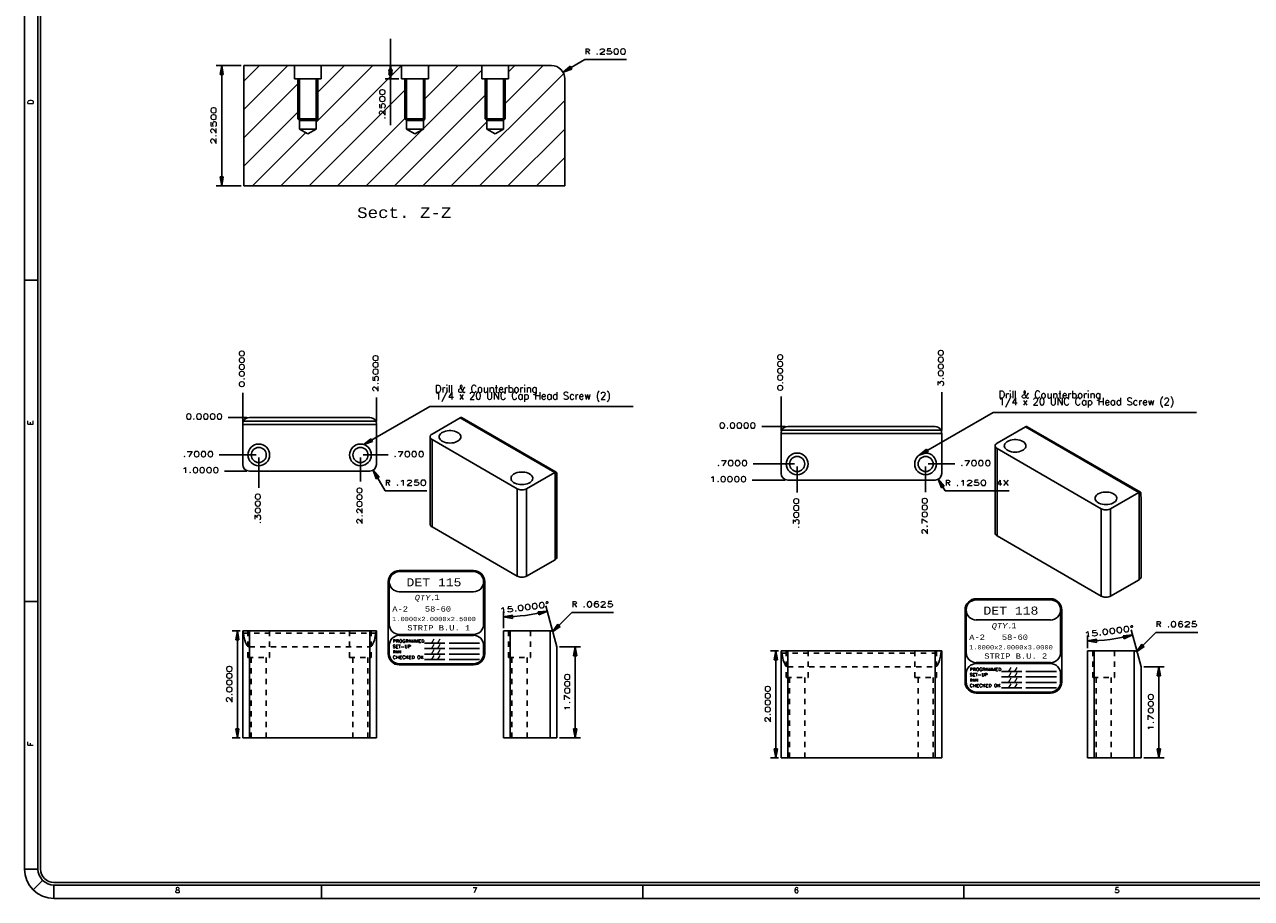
# Model space of a CAD drawing. Header units: inches. Extents: x 3 to 289, y 4 to 291.
# Tile 39 of 256: x 15 to 38, y 53 to 70. Entities that reach past the tile are written whole.
import ezdxf
from ezdxf.enums import TextEntityAlignment as Align

# ---------------------------------------------------------------- set-up
doc = ezdxf.new("R2010")
doc.units = ezdxf.units.IN
doc.header["$LTSCALE"] = 0.5
doc.header["$MEASUREMENT"] = 0
doc.linetypes.add('HIDDEN', pattern=[0.225, 0.15, -0.075])
for name, color, linetype in [('DIE', 7, 'Continuous'), ('MFB', 7, 'Continuous'), ('PLOTVIEW1', 7, 'Continuous'), ('STR_INS', 8, 'Continuous')]:
    doc.layers.add(name, color=color, linetype=linetype)
doc.styles.add('VERO0-Simplex', font='simplex_.ttf')
doc.styles.add('VERO2-Courier New', font='cour.ttf')
doc.styles.add('VERO3-RomanS', font='romans__.ttf')
doc.styles.add('VERO5-RomanD', font='romand__.ttf')
doc.styles.add('VERO8-Courier New', font='couri.ttf')

# ---------------------------------------------------------------- blocks, each defined once
blk = doc.blocks.new('ArrowheadClosed')
at = {"color": 0}
for p, q in [((0, 0), (-1, 0.18)), ((-1, 0.18), (-1, -0.18)), ((-1, -0.18), (0, 0))]:
    blk.add_line(p, q, dxfattribs=at)

msp = doc.modelspace()

# ---------------------------------------------------------------- linework, layer by layer
at = {"layer": 'DIE', "color": 9, "linetype": 'Continuous'}
for p, q in [((18.826, 62.374), (21.076, 62.374)), ((22.766, 62.369), (22.238, 62.064)), ((22.766, 62.369), (22.768, 62.37)), ((22.768, 62.37), (22.772, 62.372)), ((22.772, 62.372), (22.775, 62.373)), ((22.775, 62.373), (22.779, 62.374)), ((22.779, 62.374), (22.783, 62.374)), ((22.783, 62.374), (22.786, 62.374)), ((22.786, 62.374), (22.79, 62.374)), ((22.79, 62.374), (22.794, 62.373)), ((22.794, 62.373), (22.797, 62.372)), ((22.797, 62.372), (22.801, 62.37)), ((22.801, 62.37), (22.802, 62.369)), ((24.56, 61.354), (22.802, 62.369)), ((18.701, 62.254), (18.702, 62.259)), ((18.701, 62.249), (18.701, 62.254)), ((18.701, 62.246), (18.701, 62.249)), ((18.701, 62.246), (18.701, 61.499)), ((18.702, 62.264), (18.703, 62.268)), ((18.702, 62.259), (18.702, 62.264)), ((18.703, 62.273), (18.704, 62.277)), ((18.703, 62.268), (18.703, 62.273)), ((18.704, 62.277), (18.705, 62.281)), ((18.705, 62.281), (18.706, 62.285)), ((18.706, 62.285), (18.708, 62.289)), ((18.708, 62.289), (18.709, 62.293)), ((18.709, 62.293), (18.71, 62.296)), ((18.71, 62.296), (18.711, 62.299)), ((18.711, 62.299), (18.712, 62.301)), ((18.712, 62.301), (18.713, 62.303)), ((18.713, 62.303), (18.714, 62.305)), ((18.714, 62.305), (18.715, 62.306)), ((21.187, 62.306), (21.188, 62.305)), ((21.188, 62.305), (21.189, 62.303)), ((21.189, 62.303), (21.19, 62.3)), ((21.19, 62.3), (21.191, 62.297)), ((21.191, 62.297), (21.193, 62.294)), ((21.193, 62.294), (21.194, 62.291)), ((21.194, 62.291), (21.195, 62.287)), ((21.195, 62.287), (21.196, 62.283)), ((21.196, 62.283), (21.197, 62.28)), ((21.197, 62.28), (21.198, 62.276)), ((21.198, 62.276), (21.199, 62.272)), ((21.199, 62.272), (21.2, 62.268)), ((21.2, 62.268), (21.2, 62.264)), ((21.2, 62.264), (21.201, 62.259)), ((21.201, 62.259), (21.201, 62.254)), ((21.201, 62.254), (21.201, 62.249)), ((21.201, 62.249), (21.201, 62.246)), ((21.201, 61.499), (21.201, 62.246)), ((22.488, 62.119), (22.521, 62.126)), ((22.521, 62.126), (22.556, 62.13)), ((22.556, 62.13), (22.591, 62.13)), ((22.591, 62.13), (22.626, 62.126)), ((22.626, 62.126), (22.659, 62.119)), ((28.768, 62.124), (28.77, 62.127)), ((28.77, 62.127), (28.771, 62.13)), ((28.771, 62.13), (28.772, 62.133)), ((28.772, 62.133), (28.773, 62.135)), ((28.773, 62.135), (28.774, 62.136)), ((28.774, 62.136), (28.774, 62.138)), ((28.886, 62.206), (31.636, 62.206)), ((31.747, 62.138), (31.748, 62.136)), ((31.748, 62.136), (31.749, 62.134)), ((31.749, 62.134), (31.75, 62.132)), ((31.75, 62.132), (31.751, 62.129)), ((31.751, 62.129), (31.752, 62.126)), ((31.752, 62.126), (31.753, 62.123)), ((32.797, 61.896), (33.325, 62.201)), ((33.325, 62.201), (33.328, 62.202)), ((33.328, 62.202), (33.331, 62.203)), ((33.331, 62.203), (33.335, 62.205)), ((33.335, 62.205), (33.338, 62.205)), ((33.338, 62.205), (33.342, 62.206)), ((33.342, 62.206), (33.346, 62.206)), ((33.346, 62.206), (33.349, 62.205)), ((33.349, 62.205), (33.353, 62.204)), ((33.353, 62.204), (33.357, 62.203)), ((33.357, 62.203), (33.36, 62.201)), ((33.36, 62.201), (33.361, 62.201)), ((35.473, 60.982), (33.361, 62.201)), ((22.202, 62.019), (22.201, 62.013)), ((22.201, 62.013), (22.201, 60.38)), ((22.201, 62.013), (22.203, 62.001)), ((22.205, 62.032), (22.202, 62.019)), ((22.203, 62.001), (22.209, 61.988)), ((22.213, 62.044), (22.205, 62.032)), ((22.209, 61.988), (22.218, 61.977)), ((22.224, 62.055), (22.213, 62.044)), ((22.218, 61.977), (22.23, 61.967)), ((22.238, 62.064), (22.224, 62.055)), ((22.23, 61.967), (22.238, 61.962)), ((22.238, 61.962), (23.829, 61.044)), ((22.37, 62.013), (22.374, 62.034)), ((22.374, 61.993), (22.37, 62.013)), ((22.374, 62.034), (22.383, 62.053)), ((22.383, 61.973), (22.374, 61.993)), ((22.383, 62.053), (22.398, 62.072)), ((22.398, 61.955), (22.383, 61.973)), ((22.398, 62.072), (22.418, 62.089)), ((22.418, 61.938), (22.398, 61.955)), ((22.418, 62.089), (22.43, 62.096)), ((22.443, 61.923), (22.418, 61.938)), ((22.43, 62.096), (22.457, 62.109)), ((22.472, 61.912), (22.443, 61.923)), ((22.457, 62.109), (22.488, 62.119)), ((22.504, 61.903), (22.472, 61.912)), ((22.538, 61.898), (22.504, 61.903)), ((22.574, 61.896), (22.538, 61.898)), ((22.609, 61.898), (22.574, 61.896)), ((22.643, 61.903), (22.609, 61.898)), ((22.675, 61.912), (22.643, 61.903)), ((22.659, 62.119), (22.69, 62.109)), ((22.704, 61.923), (22.675, 61.912)), ((22.69, 62.109), (22.717, 62.096)), ((22.729, 61.938), (22.704, 61.923)), ((22.717, 62.096), (22.74, 62.08)), ((22.75, 61.955), (22.729, 61.938)), ((22.74, 62.08), (22.758, 62.063)), ((22.764, 61.973), (22.75, 61.955)), ((22.758, 62.063), (22.77, 62.044)), ((22.774, 61.993), (22.764, 61.973)), ((22.77, 62.044), (22.776, 62.023)), ((22.777, 62.013), (22.774, 61.993)), ((22.776, 62.023), (22.777, 62.013)), ((28.761, 62.095), (28.762, 62.1)), ((28.761, 62.091), (28.761, 62.095)), ((28.761, 62.086), (28.761, 62.091)), ((28.761, 62.081), (28.761, 62.086)), ((28.761, 62.077), (28.761, 62.081)), ((28.761, 61.331), (28.761, 62.077)), ((28.762, 62.1), (28.763, 62.104)), ((28.763, 62.104), (28.764, 62.109)), ((28.764, 62.109), (28.765, 62.113)), ((28.765, 62.113), (28.766, 62.117)), ((28.766, 62.117), (28.767, 62.121)), ((28.767, 62.121), (28.768, 62.124)), ((31.753, 62.123), (31.755, 62.119)), ((31.755, 62.119), (31.756, 62.115)), ((31.756, 62.115), (31.757, 62.111)), ((31.757, 62.111), (31.758, 62.107)), ((31.758, 62.107), (31.758, 62.103)), ((31.758, 62.103), (31.759, 62.099)), ((31.759, 62.099), (31.76, 62.095)), ((31.76, 62.095), (31.76, 62.09)), ((31.76, 62.09), (31.76, 62.086)), ((31.76, 62.086), (31.761, 62.081)), ((31.761, 62.081), (31.761, 62.077)), ((31.761, 62.077), (31.761, 61.331)), ((32.79, 61.891), (32.797, 61.896)), ((32.942, 61.885), (32.957, 61.903)), ((32.957, 61.903), (32.977, 61.92)), ((32.977, 61.92), (32.989, 61.928)), ((32.989, 61.928), (33.017, 61.941)), ((33.017, 61.941), (33.047, 61.951)), ((33.047, 61.951), (33.08, 61.958)), ((33.08, 61.958), (33.115, 61.962)), ((33.115, 61.962), (33.151, 61.962)), ((33.151, 61.962), (33.186, 61.958)), ((33.186, 61.958), (33.219, 61.951)), ((33.219, 61.951), (33.25, 61.941)), ((33.25, 61.941), (33.277, 61.928)), ((33.277, 61.928), (33.299, 61.912)), ((33.299, 61.912), (33.317, 61.894)), ((32.761, 61.845), (32.762, 61.857)), ((32.761, 61.845), (32.761, 60.212)), ((32.761, 61.838), (32.761, 61.845)), ((32.765, 61.826), (32.761, 61.838)), ((32.762, 61.857), (32.768, 61.869)), ((32.772, 61.814), (32.765, 61.826)), ((32.768, 61.869), (32.777, 61.881)), ((32.783, 61.803), (32.772, 61.814)), ((32.777, 61.881), (32.79, 61.891)), ((32.797, 61.794), (32.783, 61.803)), ((34.742, 60.671), (32.797, 61.794)), ((32.93, 61.845), (32.933, 61.865)), ((32.933, 61.824), (32.93, 61.845)), ((32.933, 61.865), (32.942, 61.885)), ((32.942, 61.805), (32.933, 61.824)), ((32.957, 61.786), (32.942, 61.805)), ((32.977, 61.769), (32.957, 61.786)), ((33.002, 61.755), (32.977, 61.769)), ((33.031, 61.743), (33.002, 61.755)), ((33.064, 61.735), (33.031, 61.743)), ((33.098, 61.729), (33.064, 61.735)), ((33.133, 61.727), (33.098, 61.729)), ((33.168, 61.729), (33.133, 61.727)), ((33.203, 61.735), (33.168, 61.729)), ((33.235, 61.743), (33.203, 61.735)), ((33.264, 61.755), (33.235, 61.743)), ((33.289, 61.769), (33.264, 61.755)), ((33.309, 61.786), (33.289, 61.769)), ((33.324, 61.805), (33.309, 61.786)), ((33.317, 61.894), (33.329, 61.875)), ((33.333, 61.824), (33.324, 61.805)), ((33.329, 61.875), (33.335, 61.855)), ((33.336, 61.845), (33.333, 61.824)), ((33.335, 61.855), (33.336, 61.845)), ((18.826, 61.374), (21.076, 61.374)), ((23.714, 61.238), (23.717, 61.258)), ((23.717, 61.217), (23.714, 61.238)), ((23.717, 61.258), (23.726, 61.278)), ((23.726, 61.197), (23.717, 61.217)), ((23.726, 61.278), (23.741, 61.296)), ((23.741, 61.296), (23.762, 61.313)), ((23.762, 61.313), (23.773, 61.32)), ((23.773, 61.32), (23.801, 61.334)), ((23.801, 61.334), (23.831, 61.344)), ((23.831, 61.344), (23.865, 61.351)), ((23.865, 61.351), (23.899, 61.354)), ((23.899, 61.354), (23.935, 61.354)), ((23.935, 61.354), (23.97, 61.351)), ((23.97, 61.351), (24.003, 61.344)), ((24.003, 61.344), (24.034, 61.334)), ((24.006, 61.044), (24.533, 61.348)), ((24.034, 61.334), (24.061, 61.32)), ((24.061, 61.32), (24.084, 61.305)), ((24.084, 61.305), (24.101, 61.287)), ((24.101, 61.287), (24.113, 61.268)), ((24.117, 61.217), (24.108, 61.197)), ((24.113, 61.268), (24.119, 61.248)), ((24.12, 61.238), (24.117, 61.217)), ((24.119, 61.248), (24.12, 61.238)), ((24.536, 61.35), (24.533, 61.348)), ((24.538, 61.351), (24.536, 61.35)), ((24.541, 61.352), (24.538, 61.351)), ((24.543, 61.353), (24.541, 61.352)), ((24.545, 61.354), (24.543, 61.353)), ((24.548, 61.355), (24.545, 61.354)), ((24.55, 61.355), (24.548, 61.355)), ((24.552, 61.355), (24.55, 61.355)), ((24.554, 61.356), (24.552, 61.355)), ((24.557, 61.355), (24.554, 61.356)), ((24.559, 61.355), (24.557, 61.355)), ((24.56, 61.354), (24.559, 61.355)), ((24.562, 61.353), (24.56, 61.354)), ((24.56, 61.354), (24.56, 61.354)), ((24.563, 61.351), (24.562, 61.353)), ((24.564, 61.349), (24.563, 61.351)), ((24.565, 61.347), (24.564, 61.349)), ((24.566, 61.345), (24.565, 61.347)), ((24.566, 61.343), (24.566, 61.345)), ((24.566, 61.341), (24.566, 61.343)), ((24.572, 59.768), (24.572, 61.267)), ((23.741, 61.179), (23.726, 61.197)), ((23.762, 61.162), (23.741, 61.179)), ((23.787, 61.148), (23.762, 61.162)), ((23.816, 61.136), (23.787, 61.148)), ((23.848, 61.127), (23.816, 61.136)), ((23.829, 61.044), (23.845, 61.035)), ((23.845, 61.035), (23.864, 61.029)), ((23.882, 61.122), (23.848, 61.127)), ((23.864, 61.029), (23.885, 61.025)), ((23.917, 61.12), (23.882, 61.122)), ((23.885, 61.025), (23.906, 61.023)), ((23.906, 61.023), (23.928, 61.023)), ((23.952, 61.122), (23.917, 61.12)), ((23.928, 61.023), (23.949, 61.025)), ((23.949, 61.025), (23.97, 61.029)), ((23.987, 61.127), (23.952, 61.122)), ((23.97, 61.029), (23.989, 61.035)), ((24.019, 61.136), (23.987, 61.127)), ((23.989, 61.035), (24.006, 61.044)), ((24.048, 61.148), (24.019, 61.136)), ((24.073, 61.162), (24.048, 61.148)), ((24.093, 61.179), (24.073, 61.162)), ((24.108, 61.197), (24.093, 61.179)), ((31.636, 61.206), (28.886, 61.206)), ((34.744, 60.971), (34.778, 60.978)), ((34.778, 60.978), (34.812, 60.982)), ((34.812, 60.982), (34.848, 60.982)), ((34.848, 60.982), (34.883, 60.978)), ((34.883, 60.978), (34.916, 60.971)), ((35.451, 60.978), (35.449, 60.977)), ((35.454, 60.98), (35.451, 60.978)), ((35.456, 60.981), (35.454, 60.98)), ((35.458, 60.981), (35.456, 60.981)), ((35.461, 60.982), (35.458, 60.981)), ((35.463, 60.983), (35.461, 60.982)), ((35.465, 60.983), (35.463, 60.983)), ((35.467, 60.983), (35.465, 60.983)), ((35.47, 60.983), (35.467, 60.983)), ((35.472, 60.982), (35.47, 60.983)), ((35.473, 60.982), (35.472, 60.982)), ((35.473, 60.981), (35.473, 60.982)), ((35.475, 60.98), (35.473, 60.981)), ((35.476, 60.979), (35.475, 60.98)), ((35.477, 60.977), (35.476, 60.979)), ((34.627, 60.865), (34.63, 60.885)), ((34.63, 60.845), (34.627, 60.865)), ((34.63, 60.885), (34.639, 60.905)), ((34.639, 60.825), (34.63, 60.845)), ((34.639, 60.905), (34.654, 60.924)), ((34.654, 60.806), (34.639, 60.825)), ((34.654, 60.924), (34.675, 60.94)), ((34.675, 60.79), (34.654, 60.806)), ((34.675, 60.94), (34.686, 60.948)), ((34.7, 60.775), (34.675, 60.79)), ((34.686, 60.948), (34.714, 60.961)), ((34.729, 60.763), (34.7, 60.775)), ((34.714, 60.961), (34.744, 60.971)), ((34.761, 60.755), (34.729, 60.763)), ((34.795, 60.749), (34.761, 60.755)), ((34.83, 60.748), (34.795, 60.749)), ((34.865, 60.749), (34.83, 60.748)), ((34.9, 60.755), (34.865, 60.749)), ((34.932, 60.763), (34.9, 60.755)), ((34.916, 60.971), (34.947, 60.961)), ((35.446, 60.976), (34.918, 60.671)), ((34.961, 60.775), (34.932, 60.763)), ((34.947, 60.961), (34.974, 60.948)), ((34.986, 60.79), (34.961, 60.775)), ((34.974, 60.948), (34.996, 60.932)), ((35.006, 60.806), (34.986, 60.79)), ((34.996, 60.932), (35.014, 60.914)), ((35.021, 60.825), (35.006, 60.806)), ((35.014, 60.914), (35.026, 60.895)), ((35.03, 60.845), (35.021, 60.825)), ((35.026, 60.895), (35.032, 60.875)), ((35.033, 60.865), (35.03, 60.845)), ((35.032, 60.875), (35.033, 60.865)), ((35.449, 60.977), (35.446, 60.976)), ((35.478, 60.974), (35.477, 60.977)), ((35.479, 60.972), (35.478, 60.974)), ((35.479, 60.97), (35.479, 60.972)), ((35.479, 60.968), (35.479, 60.97)), ((35.485, 59.395), (35.485, 60.895)), ((34.758, 60.663), (34.742, 60.671)), ((34.777, 60.657), (34.758, 60.663)), ((34.798, 60.652), (34.777, 60.657)), ((34.819, 60.65), (34.798, 60.652)), ((34.841, 60.65), (34.819, 60.65)), ((34.862, 60.652), (34.841, 60.65)), ((34.883, 60.657), (34.862, 60.652)), ((34.902, 60.663), (34.883, 60.657)), ((34.918, 60.671), (34.902, 60.663)), ((22.202, 60.374), (22.201, 60.38)), ((22.205, 60.361), (22.202, 60.374)), ((22.213, 60.35), (22.205, 60.361)), ((22.224, 60.339), (22.213, 60.35)), ((22.238, 60.329), (22.224, 60.339)), ((23.829, 59.411), (22.238, 60.329)), ((32.761, 60.212), (32.762, 60.199)), ((32.762, 60.199), (32.768, 60.187)), ((32.768, 60.187), (32.777, 60.176)), ((32.777, 60.176), (32.79, 60.165)), ((32.79, 60.165), (32.797, 60.161)), ((32.797, 60.161), (34.742, 59.038)), ((24.536, 59.717), (24.006, 59.411)), ((24.543, 59.721), (24.536, 59.717)), ((24.556, 59.732), (24.543, 59.721)), ((24.565, 59.743), (24.556, 59.732)), ((24.571, 59.755), (24.565, 59.743)), ((24.572, 59.768), (24.571, 59.755)), ((23.845, 59.402), (23.829, 59.411)), ((23.864, 59.396), (23.845, 59.402)), ((23.885, 59.392), (23.864, 59.396)), ((23.906, 59.39), (23.885, 59.392)), ((23.928, 59.39), (23.906, 59.39)), ((23.949, 59.392), (23.928, 59.39)), ((23.97, 59.396), (23.949, 59.392)), ((23.989, 59.402), (23.97, 59.396)), ((24.006, 59.411), (23.989, 59.402)), ((35.474, 59.365), (35.481, 59.377)), ((35.481, 59.377), (35.485, 59.389)), ((35.485, 59.389), (35.485, 59.395)), ((34.918, 59.038), (35.449, 59.344)), ((35.449, 59.344), (35.463, 59.354)), ((35.463, 59.354), (35.474, 59.365)), ((34.742, 59.038), (34.758, 59.03)), ((34.758, 59.03), (34.777, 59.024)), ((34.777, 59.024), (34.798, 59.019)), ((34.798, 59.019), (34.819, 59.017)), ((34.819, 59.017), (34.841, 59.017)), ((34.841, 59.017), (34.862, 59.019)), ((34.862, 59.019), (34.883, 59.024)), ((34.883, 59.024), (34.902, 59.03)), ((34.902, 59.03), (34.918, 59.038)), ((18.701, 56.39), (18.701, 58.39)), ((18.701, 58.39), (18.826, 58.39)), ((18.826, 58.39), (21.076, 58.39)), ((21.076, 58.39), (21.201, 58.39)), ((21.201, 56.39), (21.201, 58.39)), ((23.572, 56.39), (23.572, 58.39)), ((23.572, 58.39), (23.697, 58.39)), ((23.697, 58.39), (24.444, 58.39)), ((24.452, 58.389), (24.447, 58.39)), ((24.457, 58.388), (24.452, 58.389)), ((24.462, 58.387), (24.457, 58.388)), ((24.466, 58.386), (24.462, 58.387)), ((24.47, 58.384), (24.466, 58.386)), ((24.474, 58.382), (24.47, 58.384)), ((24.478, 58.38), (24.474, 58.382)), ((24.481, 58.377), (24.478, 58.38)), ((24.485, 58.374), (24.481, 58.377)), ((24.489, 58.37), (24.485, 58.374)), ((24.493, 58.367), (24.489, 58.37)), ((24.496, 58.362), (24.493, 58.367)), ((24.499, 58.358), (24.496, 58.362)), ((24.501, 58.353), (24.499, 58.358)), ((24.503, 58.348), (24.501, 58.353)), ((24.504, 58.343), (24.503, 58.348)), ((24.572, 58.09), (24.504, 58.343)), ((24.572, 56.39), (24.572, 58.09)), ((28.761, 56.017), (28.761, 58.017)), ((28.886, 58.017), (28.761, 58.017)), ((31.636, 58.017), (28.886, 58.017)), ((31.761, 58.017), (31.636, 58.017)), ((31.761, 56.017), (31.761, 58.017)), ((34.485, 56.017), (34.485, 58.017)), ((34.61, 58.017), (34.485, 58.017)), ((35.357, 58.017), (34.61, 58.017)), ((35.365, 58.017), (35.36, 58.017)), ((35.37, 58.016), (35.365, 58.017)), ((35.375, 58.015), (35.37, 58.016)), ((35.379, 58.013), (35.375, 58.015)), ((35.383, 58.011), (35.379, 58.013)), ((35.387, 58.009), (35.383, 58.011)), ((35.391, 58.007), (35.387, 58.009)), ((35.394, 58.005), (35.391, 58.007)), ((35.398, 58.001), (35.394, 58.005)), ((35.402, 57.998), (35.398, 58.001)), ((35.406, 57.994), (35.402, 57.998)), ((35.409, 57.99), (35.406, 57.994)), ((35.411, 57.985), (35.409, 57.99)), ((35.414, 57.981), (35.411, 57.985)), ((35.416, 57.976), (35.414, 57.981)), ((35.417, 57.971), (35.416, 57.976)), ((35.485, 57.717), (35.417, 57.971)), ((35.485, 56.017), (35.485, 57.717)), ((18.826, 56.39), (18.701, 56.39)), ((21.076, 56.39), (18.826, 56.39)), ((21.201, 56.39), (21.076, 56.39)), ((23.697, 56.39), (23.572, 56.39)), ((24.447, 56.39), (23.697, 56.39)), ((24.572, 56.39), (24.447, 56.39)), ((28.761, 56.017), (28.886, 56.017)), ((28.886, 56.017), (31.636, 56.017)), ((31.636, 56.017), (31.761, 56.017)), ((34.485, 56.017), (34.61, 56.017)), ((34.61, 56.017), (35.36, 56.017)), ((35.36, 56.017), (35.485, 56.017))]:
    msp.add_line(p, q, dxfattribs=at)
at = {"layer": 'DIE', "color": 4, "linetype": 'Continuous'}
for p, q in [((24.533, 61.348), (22.766, 62.369)), ((21.201, 62.246), (18.701, 62.246)), ((18.715, 62.306), (21.187, 62.306)), ((28.774, 62.138), (31.747, 62.138)), ((35.446, 60.976), (33.325, 62.201)), ((22.238, 60.329), (22.238, 61.962)), ((31.761, 62.077), (28.761, 62.077)), ((32.797, 60.161), (32.797, 61.794)), ((24.536, 59.717), (24.536, 61.35)), ((23.829, 59.411), (23.829, 61.044)), ((24.006, 59.411), (24.006, 61.044)), ((35.449, 59.344), (35.449, 60.977)), ((34.742, 59.038), (34.742, 60.671)), ((34.918, 59.038), (34.918, 60.671)), ((18.826, 56.39), (18.826, 58.39)), ((21.076, 56.39), (21.076, 58.39)), ((23.697, 56.39), (23.697, 58.39)), ((24.447, 56.39), (24.447, 58.39)), ((28.886, 56.017), (28.886, 58.017)), ((31.636, 56.017), (31.636, 58.017)), ((34.61, 56.017), (34.61, 58.017)), ((35.36, 56.017), (35.36, 58.017))]:
    msp.add_line(p, q, dxfattribs=at)
at = {"layer": 'DIE', "color": 56, "linetype": 'Continuous'}
for p, q in [((18.651, 58.39), (18.501, 58.39)), ((18.601, 56.39), (18.601, 58.39)), ((28.711, 58.017), (28.561, 58.017)), ((28.661, 56.017), (28.661, 58.017)), ((18.651, 56.39), (18.501, 56.39)), ((28.711, 56.017), (28.561, 56.017))]:
    msp.add_line(p, q, dxfattribs=at)
at = {"layer": 'DIE', "color": 254, "linetype": 'HIDDEN'}
for p, q in [((18.701, 58.39), (18.701, 58.389)), ((18.701, 58.389), (18.702, 58.388)), ((18.702, 58.388), (18.702, 58.387)), ((18.702, 58.387), (18.703, 58.385)), ((18.703, 58.385), (18.703, 58.384)), ((18.703, 58.384), (18.704, 58.381)), ((18.704, 58.381), (18.705, 58.379)), ((18.705, 58.379), (18.706, 58.376)), ((18.706, 58.376), (18.708, 58.372)), ((18.708, 58.372), (18.709, 58.369)), ((18.709, 58.369), (18.71, 58.365)), ((18.71, 58.365), (18.711, 58.361)), ((18.711, 58.361), (18.712, 58.357)), ((18.712, 58.357), (18.713, 58.352)), ((18.713, 58.352), (18.714, 58.348)), ((18.714, 58.348), (18.715, 58.343)), ((18.715, 58.343), (21.187, 58.343)), ((18.715, 58.343), (18.724, 58.287)), ((18.724, 58.287), (18.742, 58.213)), ((18.798, 58.39), (18.798, 57.89)), ((19.204, 57.89), (19.204, 58.39)), ((20.698, 58.39), (20.698, 57.89)), ((21.104, 57.89), (21.104, 58.39)), ((21.161, 58.213), (21.178, 58.287)), ((21.178, 58.287), (21.187, 58.343)), ((21.187, 58.343), (21.188, 58.348)), ((21.188, 58.348), (21.189, 58.353)), ((21.189, 58.353), (21.19, 58.358)), ((21.19, 58.358), (21.191, 58.362)), ((21.191, 58.362), (21.193, 58.367)), ((21.193, 58.367), (21.194, 58.37)), ((21.194, 58.37), (21.195, 58.374)), ((21.195, 58.374), (21.196, 58.377)), ((21.196, 58.377), (21.197, 58.38)), ((21.197, 58.38), (21.198, 58.382)), ((21.198, 58.382), (21.199, 58.384)), ((21.199, 58.384), (21.2, 58.386)), ((21.2, 58.387), (21.201, 58.388)), ((21.2, 58.386), (21.2, 58.387)), ((21.201, 58.389), (21.201, 58.39)), ((21.201, 58.388), (21.201, 58.389)), ((23.669, 58.39), (23.669, 57.89)), ((24.076, 57.89), (24.076, 58.39)), ((18.742, 58.213), (18.756, 58.171)), ((18.756, 58.171), (18.774, 58.131)), ((18.774, 58.131), (18.786, 58.114)), ((18.786, 58.114), (18.799, 58.101)), ((18.799, 58.101), (18.812, 58.093)), ((18.812, 58.093), (18.826, 58.09)), ((18.826, 58.09), (21.076, 58.09)), ((21.076, 58.09), (21.09, 58.093)), ((21.09, 58.093), (21.104, 58.101)), ((21.104, 58.101), (21.116, 58.114)), ((21.116, 58.114), (21.128, 58.131)), ((21.128, 58.131), (21.147, 58.171)), ((21.147, 58.171), (21.161, 58.213)), ((28.761, 58.017), (28.761, 58.017)), ((28.761, 58.017), (28.761, 58.016)), ((28.761, 58.016), (28.761, 58.015)), ((28.761, 58.015), (28.762, 58.013)), ((28.762, 58.013), (28.763, 58.011)), ((28.763, 58.011), (28.764, 58.009)), ((28.764, 58.009), (28.765, 58.006)), ((28.765, 58.006), (28.766, 58.003)), ((28.766, 58.003), (28.767, 58)), ((28.767, 58), (28.768, 57.996)), ((28.857, 58.017), (28.857, 57.517)), ((29.264, 57.517), (29.264, 58.017)), ((31.257, 58.017), (31.257, 57.517)), ((31.664, 57.517), (31.664, 58.017)), ((31.753, 57.998), (31.755, 58.001)), ((31.755, 58.001), (31.756, 58.005)), ((31.756, 58.005), (31.757, 58.007)), ((31.757, 58.007), (31.758, 58.009)), ((31.758, 58.011), (31.759, 58.013)), ((31.758, 58.009), (31.758, 58.011)), ((31.759, 58.013), (31.76, 58.015)), ((31.76, 58.016), (31.76, 58.017)), ((31.76, 58.017), (31.761, 58.017)), ((31.76, 58.015), (31.76, 58.016)), ((34.582, 58.017), (34.582, 57.517)), ((34.989, 57.517), (34.989, 58.017)), ((18.798, 57.89), (19.204, 57.89)), ((18.861, 57.89), (18.861, 56.39)), ((19.142, 56.39), (19.142, 57.89)), ((20.698, 57.89), (21.104, 57.89)), ((20.761, 57.89), (20.761, 56.39)), ((21.042, 56.39), (21.042, 57.89)), ((23.669, 57.89), (24.076, 57.89)), ((23.732, 57.89), (23.732, 56.39)), ((24.013, 56.39), (24.013, 57.89)), ((28.768, 57.996), (28.77, 57.992)), ((28.77, 57.992), (28.771, 57.988)), ((28.771, 57.988), (28.772, 57.984)), ((28.772, 57.984), (28.773, 57.98)), ((28.773, 57.98), (28.774, 57.975)), ((28.774, 57.975), (28.774, 57.971)), ((28.774, 57.971), (31.747, 57.971)), ((28.774, 57.971), (28.784, 57.914)), ((28.784, 57.914), (28.801, 57.84)), ((28.801, 57.84), (28.815, 57.799)), ((28.815, 57.799), (28.834, 57.759)), ((31.687, 57.759), (31.706, 57.799)), ((31.706, 57.799), (31.72, 57.84)), ((31.72, 57.84), (31.738, 57.914)), ((31.738, 57.914), (31.747, 57.971)), ((31.747, 57.971), (31.748, 57.976)), ((31.748, 57.976), (31.749, 57.981)), ((31.749, 57.981), (31.75, 57.985)), ((31.75, 57.985), (31.751, 57.99)), ((31.751, 57.99), (31.752, 57.994)), ((31.752, 57.994), (31.753, 57.998)), ((28.834, 57.759), (28.845, 57.742)), ((28.845, 57.742), (28.858, 57.729)), ((28.858, 57.729), (28.872, 57.72)), ((28.872, 57.72), (28.886, 57.717)), ((28.886, 57.717), (31.636, 57.717)), ((31.636, 57.717), (31.65, 57.72)), ((31.65, 57.72), (31.663, 57.729)), ((31.663, 57.729), (31.676, 57.742)), ((31.676, 57.742), (31.687, 57.759)), ((28.857, 57.517), (29.264, 57.517)), ((28.92, 57.517), (28.92, 56.017)), ((29.201, 56.017), (29.201, 57.517)), ((31.257, 57.517), (31.664, 57.517)), ((31.32, 57.517), (31.32, 56.017)), ((31.601, 56.017), (31.601, 57.517)), ((34.582, 57.517), (34.989, 57.517)), ((34.645, 57.517), (34.645, 56.017)), ((34.926, 56.017), (34.926, 57.517))]:
    msp.add_line(p, q, dxfattribs=at)
at = {"layer": 'DIE', "color": 9, "linetype": 'Continuous', "extrusion": (0, 0, -1)}
for centre, radius in [((-19.001, 61.674), 0.203), ((-19.001, 61.674), 0.141), ((-20.901, 61.674), 0.203), ((-20.901, 61.674), 0.141), ((-29.061, 61.506), 0.203), ((-31.461, 61.506), 0.203), ((-29.061, 61.506), 0.141), ((-31.461, 61.506), 0.141)]:
    msp.add_circle(centre, radius, dxfattribs=at)
at = {"layer": 'DIE', "color": 9, "linetype": 'Continuous'}
for centre, radius, start, end in [((18.826, 62.249), 0.125, 90, 152.8565), ((28.886, 62.081), 0.125, 90, 152.8565), ((18.826, 61.499), 0.125, 180, 270), ((21.076, 61.499), 0.125, 270, 0), ((24.02, 61.259), 0.552, 0.8615, 8.514), ((34.933, 60.887), 0.552, 0.8615, 8.514), ((24.444, 58.327), 0.0625, 86.9342, 90), ((35.357, 57.955), 0.0625, 86.9342, 90)]:
    msp.add_arc(centre, radius, start, end, dxfattribs=at)
at = {"layer": 'DIE', "color": 9, "linetype": 'Continuous', "extrusion": (0, 0, -1)}
for centre, start, end in [((-21.076, 62.249), 90, 152.8565), ((-31.636, 62.081), 90, 152.8565), ((-28.886, 61.331), 270, 0), ((-31.636, 61.331), 180, 270)]:
    msp.add_arc(centre, 0.125, start, end, dxfattribs=at)
at = {"layer": 'MFB', "color": 56, "linetype": 'Continuous'}
for p, q in [((21.46, 68.95), (21.46, 69.45)), ((24.686, 68.825), (25.092, 69.059)), ((25.092, 69.059), (25.872, 69.059)), ((18.67, 68.95), (18.208, 68.95)), ((18.308, 66.7), (18.308, 68.95)), ((21.62, 68.95), (21.36, 68.95)), ((21.46, 68.7), (21.46, 68.95)), ((21.62, 68.7), (21.36, 68.7)), ((21.46, 67.837), (21.46, 68.7)), ((18.67, 66.7), (18.208, 66.7)), ((18.701, 62.835), (18.701, 62.785)), ((31.761, 62.845), (31.761, 62.745)), ((18.701, 62.785), (18.701, 62.735)), ((18.701, 62.735), (18.701, 62.535)), ((21.201, 62.748), (21.201, 62.648)), ((21.201, 62.648), (21.201, 62.448)), ((28.761, 62.764), (28.761, 62.714)), ((28.761, 62.714), (28.761, 62.664)), ((28.761, 62.664), (28.761, 62.464)), ((31.761, 62.745), (31.761, 62.545)), ((18.43, 62.374), (18.529, 62.374)), ((18.529, 62.374), (18.628, 62.374)), ((18.628, 62.374), (18.727, 62.374)), ((18.701, 62.535), (18.701, 62.296)), ((18.727, 62.374), (18.776, 62.374)), ((20.965, 61.867), (22.195, 62.577)), ((21.201, 62.448), (21.201, 62.299)), ((22.195, 62.577), (25.995, 62.577)), ((28.761, 62.464), (28.761, 62.127)), ((31.343, 61.671), (32.725, 62.47)), ((31.761, 62.545), (31.761, 62.131)), ((32.725, 62.47), (36.525, 62.47)), ((28.398, 62.206), (28.448, 62.206)), ((28.448, 62.206), (28.498, 62.206)), ((28.498, 62.206), (28.698, 62.206)), ((28.698, 62.206), (28.836, 62.206)), ((18.262, 61.674), (18.362, 61.674)), ((18.362, 61.674), (18.562, 61.674)), ((18.562, 61.674), (18.951, 61.674)), ((21.119, 61.674), (20.951, 61.674)), ((21.319, 61.674), (21.119, 61.674)), ((21.419, 61.674), (21.319, 61.674)), ((19.001, 61.359), (19.001, 61.624)), ((20.901, 61.476), (20.901, 61.624)), ((20.901, 61.276), (20.901, 61.476)), ((28.241, 61.506), (28.341, 61.506)), ((28.341, 61.506), (28.541, 61.506)), ((28.541, 61.506), (29.011, 61.506)), ((29.061, 61.276), (29.061, 61.456)), ((31.461, 61.282), (31.461, 61.456)), ((31.707, 61.506), (31.511, 61.506)), ((31.907, 61.506), (31.707, 61.506)), ((32.007, 61.506), (31.907, 61.506)), ((18.363, 61.374), (18.463, 61.374)), ((18.463, 61.374), (18.663, 61.374)), ((18.663, 61.374), (18.776, 61.374)), ((19.001, 61.159), (19.001, 61.359)), ((20.901, 61.176), (20.901, 61.276)), ((21.139, 61.391), (21.361, 61.006)), ((29.061, 61.076), (29.061, 61.276)), ((31.461, 61.082), (31.461, 61.282)), ((31.698, 61.222), (31.825, 61.002)), ((19.001, 61.059), (19.001, 61.159)), ((21.361, 61.006), (22.141, 61.006)), ((28.223, 61.206), (28.323, 61.206)), ((28.323, 61.206), (28.523, 61.206)), ((28.523, 61.206), (28.836, 61.206)), ((29.061, 60.976), (29.061, 61.076)), ((31.461, 60.982), (31.461, 61.082)), ((31.825, 61.002), (33.02, 61.002)), ((24.851, 58.734), (24.488, 58.371)), ((24.851, 58.734), (25.631, 58.734)), ((35.764, 58.361), (35.401, 57.999)), ((35.764, 58.361), (36.544, 58.361)), ((24.622, 58.09), (25.015, 58.09)), ((24.915, 56.39), (24.915, 58.09)), ((35.535, 57.717), (35.92, 57.717)), ((35.82, 56.017), (35.82, 57.717)), ((24.622, 56.39), (25.015, 56.39)), ((35.535, 56.017), (35.92, 56.017))]:
    msp.add_line(p, q, dxfattribs=at)
at = {"layer": 'MFB', "color": 9, "linetype": 'Continuous'}
for p, q in [((19.543, 68.95), (18.72, 68.126)), ((19.013, 68.95), (18.72, 68.657)), ((18.72, 68.95), (19.67, 68.95)), ((18.72, 66.7), (18.72, 68.95)), ((21.665, 68.95), (19.415, 66.7)), ((19.67, 68.7), (19.67, 68.95)), ((20.17, 68.95), (19.67, 68.95)), ((21.134, 68.95), (20.076, 67.891)), ((20.604, 68.95), (20.076, 68.422)), ((20.17, 68.95), (20.17, 68.7)), ((20.17, 68.95), (21.67, 68.95)), ((21.67, 68.7), (21.67, 68.95)), ((22.17, 68.95), (21.67, 68.95)), ((22.725, 68.95), (22.076, 68.3)), ((23.17, 68.864), (22.076, 67.77)), ((22.195, 68.95), (22.17, 68.925)), ((22.17, 68.95), (22.17, 68.7)), ((22.17, 68.95), (23.17, 68.95)), ((24.698, 68.801), (22.597, 66.7)), ((23.17, 68.7), (23.17, 68.95)), ((23.67, 68.95), (23.17, 68.95)), ((24.316, 68.95), (23.576, 68.209)), ((23.786, 68.95), (23.67, 68.834)), ((23.67, 68.95), (23.67, 68.7)), ((23.67, 68.95), (24.47, 68.95)), ((19.763, 68.64), (18.72, 67.596)), ((19.763, 68.7), (19.67, 68.7)), ((19.763, 67.95), (19.763, 68.7)), ((20.076, 68.7), (19.763, 68.7)), ((20.076, 68.7), (20.076, 67.95)), ((20.17, 68.7), (20.076, 68.7)), ((21.763, 68.7), (21.67, 68.7)), ((21.763, 67.95), (21.763, 68.7)), ((22.076, 68.7), (21.763, 68.7)), ((22.076, 68.7), (22.076, 67.95)), ((22.17, 68.7), (22.076, 68.7)), ((23.263, 68.7), (23.17, 68.7)), ((23.263, 67.95), (23.263, 68.7)), ((23.576, 68.7), (23.263, 68.7)), ((23.576, 68.7), (23.576, 67.95)), ((23.67, 68.7), (23.576, 68.7)), ((24.72, 68.7), (24.72, 66.7)), ((21.763, 68.518), (19.945, 66.7)), ((23.263, 68.427), (21.536, 66.7)), ((19.763, 68.109), (18.72, 67.066)), ((24.72, 68.293), (23.127, 66.7)), ((19.763, 67.762), (19.763, 67.95)), ((20.076, 67.95), (20.076, 67.762)), ((21.763, 67.988), (20.475, 66.7)), ((21.763, 67.762), (21.763, 67.95)), ((23.263, 67.897), (22.066, 66.7)), ((22.076, 67.95), (22.076, 67.762)), ((23.263, 67.762), (23.263, 67.95)), ((23.576, 67.95), (23.576, 67.762)), ((19.88, 67.695), (18.884, 66.7)), ((20.076, 67.762), (19.763, 67.762)), ((19.92, 67.672), (19.763, 67.762)), ((20.076, 67.762), (19.92, 67.672)), ((22.058, 67.752), (21.006, 66.7)), ((22.076, 67.762), (21.763, 67.762)), ((21.92, 67.672), (21.763, 67.762)), ((22.076, 67.762), (21.92, 67.672)), ((23.576, 67.762), (23.263, 67.762)), ((23.42, 67.672), (23.263, 67.762)), ((23.576, 67.762), (23.42, 67.672)), ((24.72, 67.762), (23.657, 66.7)), ((24.72, 67.232), (24.188, 66.7)), ((24.72, 66.7), (18.72, 66.7)), ((24.72, 66.702), (24.718, 66.7))]:
    msp.add_line(p, q, dxfattribs=at)
at = {"layer": 'MFB', "color": 2, "linetype": 'Continuous'}
for p, q in [((19.732, 68.7), (19.732, 67.95)), ((20.107, 68.7), (20.107, 67.95)), ((21.732, 68.7), (21.732, 67.95)), ((22.107, 68.7), (22.107, 67.95)), ((23.232, 68.7), (23.232, 67.95)), ((23.607, 68.7), (23.607, 67.95)), ((19.732, 67.95), (20.107, 67.95)), ((19.763, 67.919), (19.732, 67.95)), ((20.076, 67.919), (19.763, 67.919)), ((20.076, 67.919), (20.107, 67.95)), ((21.732, 67.95), (22.107, 67.95)), ((21.763, 67.919), (21.732, 67.95)), ((22.076, 67.919), (21.763, 67.919)), ((22.076, 67.919), (22.107, 67.95)), ((23.232, 67.95), (23.607, 67.95)), ((23.263, 67.919), (23.232, 67.95)), ((23.576, 67.919), (23.263, 67.919)), ((23.576, 67.919), (23.607, 67.95))]:
    msp.add_line(p, q, dxfattribs=at)
at = {"layer": 'MFB', "color": 4, "linetype": 'Continuous'}
for p, q in [((20.076, 67.95), (19.763, 67.95)), ((22.076, 67.95), (21.763, 67.95)), ((23.576, 67.95), (23.263, 67.95))]:
    msp.add_line(p, q, dxfattribs=at)
at = {"layer": 'MFB', "color": 9, "linetype": 'Continuous', "extrusion": (0, 0, -1)}
msp.add_arc((-24.47, 68.7), 0.25, 90, 180, dxfattribs=at)
at = {"layer": 'PLOTVIEW1', "color": 97, "linetype": 'Continuous'}
for p, q in [((14.625, 87.94), (14.625, 53.94)), ((14.875, 87.94), (14.875, 53.94)), ((14.925, 87.94), (14.925, 53.94)), ((14.875, 64.94), (14.625, 64.94)), ((14.875, 58.94), (14.625, 58.94)), ((14.875, 53.94), (14.625, 53.94)), ((14.963, 53.728), (14.786, 53.551)), ((15.175, 53.69), (61.175, 53.69)), ((15.175, 53.64), (61.175, 53.64)), ((15.175, 53.64), (15.175, 53.39)), ((20.175, 53.64), (20.175, 53.39)), ((26.175, 53.64), (26.175, 53.39)), ((32.175, 53.64), (32.175, 53.39)), ((15.175, 53.39), (61.175, 53.39))]:
    msp.add_line(p, q, dxfattribs=at)
at = {"layer": 'PLOTVIEW1', "color": 7, "linetype": 'Continuous'}
for p, q in [((23.015, 59.516), (21.627, 59.516)), ((23.015, 59.495), (21.627, 59.495)), ((21.419, 59.307), (21.419, 57.962)), ((21.44, 59.307), (21.44, 58.51)), ((23.202, 58.51), (23.202, 59.307)), ((23.223, 57.962), (23.223, 59.307)), ((21.627, 59.12), (23.015, 59.12)), ((33.794, 58.988), (32.407, 58.988)), ((33.794, 58.967), (32.407, 58.967)), ((32.198, 58.779), (32.198, 57.434)), ((32.219, 58.779), (32.219, 57.982)), ((33.982, 57.982), (33.982, 58.779)), ((34.003, 57.434), (34.003, 58.779)), ((32.407, 58.592), (33.794, 58.592)), ((21.627, 58.323), (23.015, 58.323)), ((23.015, 58.304), (21.627, 58.304)), ((21.44, 58.117), (21.44, 57.962)), ((22.099, 58.158), (22.48, 58.158)), ((22.099, 58.056), (22.48, 58.056)), ((22.556, 58.158), (23.127, 58.158)), ((22.556, 58.056), (23.127, 58.056)), ((23.202, 57.962), (23.202, 58.117)), ((21.627, 57.775), (23.015, 57.775)), ((22.099, 57.955), (22.48, 57.955)), ((22.099, 57.854), (22.48, 57.854)), ((22.556, 57.955), (23.127, 57.955)), ((22.556, 57.854), (23.127, 57.854)), ((32.407, 57.795), (33.794, 57.795)), ((33.794, 57.776), (32.407, 57.776)), ((21.627, 57.754), (23.015, 57.754)), ((32.219, 57.589), (32.219, 57.434)), ((32.878, 57.629), (33.259, 57.629)), ((33.335, 57.629), (33.906, 57.629)), ((33.982, 57.434), (33.982, 57.589)), ((32.878, 57.528), (33.259, 57.528)), ((32.878, 57.427), (33.259, 57.427)), ((32.878, 57.326), (33.259, 57.326)), ((33.335, 57.528), (33.906, 57.528)), ((33.335, 57.427), (33.906, 57.427)), ((33.335, 57.326), (33.906, 57.326)), ((32.407, 57.246), (33.794, 57.246)), ((32.407, 57.225), (33.794, 57.225))]:
    msp.add_line(p, q, dxfattribs=at)
for centre, radius, start, end in [((21.627, 59.307), 0.209, 90, 180), ((21.627, 59.307), 0.188, 90, 180), ((21.627, 59.307), 0.188, 90, 270), ((23.015, 59.307), 0.209, 0, 90), ((23.015, 59.307), 0.188, 0, 90), ((23.015, 59.307), 0.188, 270, 90), ((32.407, 58.779), 0.209, 90, 180), ((32.407, 58.779), 0.188, 90, 180), ((32.407, 58.779), 0.188, 90, 270), ((33.794, 58.779), 0.209, 0, 90), ((33.794, 58.779), 0.188, 0, 90), ((33.794, 58.779), 0.188, 270, 90), ((21.627, 58.51), 0.188, 180, 270), ((23.015, 58.51), 0.188, 270, 0), ((21.627, 58.117), 0.188, 90, 180), ((23.015, 58.117), 0.188, 0, 90), ((21.627, 57.962), 0.209, 180, 270), ((21.627, 57.962), 0.188, 180, 270), ((23.015, 57.962), 0.188, 270, 0), ((23.015, 57.962), 0.209, 270, 0), ((32.407, 57.982), 0.188, 180, 270), ((32.407, 57.589), 0.188, 90, 180), ((33.794, 57.982), 0.188, 270, 0), ((33.794, 57.589), 0.188, 0, 90), ((32.407, 57.434), 0.209, 180, 270), ((32.407, 57.434), 0.188, 180, 270), ((33.794, 57.434), 0.188, 270, 0), ((33.794, 57.434), 0.209, 270, 0)]:
    msp.add_arc(centre, radius, start, end, dxfattribs=at)
at = {"layer": 'PLOTVIEW1', "color": 97, "linetype": 'Continuous'}
for radius in [0.55, 0.3, 0.25]:
    msp.add_arc((15.175, 53.94), radius, 180, 270, dxfattribs=at)
at = {"layer": 'STR_INS', "color": 56, "linetype": 'Continuous'}
for p, q in [((23.572, 58.44), (23.572, 58.751)), ((24.492, 58.392), (24.367, 58.855)), ((34.485, 58.067), (34.485, 58.302)), ((35.405, 58.019), (35.3, 58.409))]:
    msp.add_line(p, q, dxfattribs=at)
at = {"layer": 'STR_INS', "color": 56, "linetype": 'Continuous', "extrusion": (0, 0, -1)}
for centre, radius in [((-23.572, 61.822), 3.171), ((-34.485, 61.449), 3.248)]:
    msp.add_arc(centre, radius, 255, 270, dxfattribs=at)

# ---------------------------------------------------------------- block references
at = {"layer": 'DIE', "color": 56, "linetype": 'Continuous', "xscale": 0.170138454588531, "yscale": 0.170138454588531, "zscale": 0.170138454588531, "rotation": 90}
for p in [(18.601, 58.39), (28.661, 58.017)]:
    msp.add_blockref('ArrowheadClosed', p, dxfattribs=at)
at = {"layer": 'DIE', "color": 56, "linetype": 'Continuous', "extrusion": (0, 0, -1), "xscale": 0.170138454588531, "yscale": 0.170138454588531, "zscale": 0.170138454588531, "rotation": 270}
for p in [(-18.601, 56.39), (-28.661, 56.017)]:
    msp.add_blockref('ArrowheadClosed', p, dxfattribs=at)
at = {"layer": 'MFB', "color": 56, "linetype": 'Continuous', "xscale": 0.170138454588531, "yscale": 0.170138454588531, "zscale": 0.170138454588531}
for p, rotation in [((18.308, 68.95), 90), ((21.46, 68.95), 90), ((24.488, 58.371), 224.9999999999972), ((24.915, 58.09), 90), ((35.401, 57.999), 224.9999999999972), ((35.82, 57.717), 90)]:
    msp.add_blockref('ArrowheadClosed', p, dxfattribs=dict(at, rotation=rotation))
at = {"layer": 'MFB', "color": 56, "linetype": 'Continuous', "extrusion": (0, 0, -1), "xscale": 0.170138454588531, "yscale": 0.170138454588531, "zscale": 0.170138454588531}
for p, rotation in [((-21.46, 68.7), 270), ((-24.686, 68.825), 329.9999999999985), ((-18.308, 66.7), 270), ((-20.965, 61.867), 329.9999999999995), ((-31.343, 61.671), 330.0000000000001), ((-21.139, 61.391), 60.00000000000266), ((-31.698, 61.222), 59.99999999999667), ((-24.915, 56.39), 270), ((-35.82, 56.017), 270)]:
    msp.add_blockref('ArrowheadClosed', p, dxfattribs=dict(at, rotation=rotation))
at = {"layer": 'STR_INS', "color": 56, "linetype": 'Continuous', "extrusion": (0, 0, -1), "xscale": 0.170138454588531, "yscale": 0.170138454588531, "zscale": 0.170138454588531}
for p, rotation in [((-24.393, 58.759), 165.0000000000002), ((-35.326, 58.312), 164.9999999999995)]:
    msp.add_blockref('ArrowheadClosed', p, dxfattribs=dict(at, rotation=rotation))
for p in [(-23.572, 58.651), (-34.485, 58.202)]:
    msp.add_blockref('ArrowheadClosed', p, dxfattribs=at)

# ---------------------------------------------------------------- texts
at = {"layer": 'DIE', "color": 230, "linetype": 'Continuous', "style": 'VERO0-Simplex', "width": 1.358929}
for p, p2 in [((18.501, 57.04), (18.501, 57.74)), ((28.561, 56.667), (28.561, 57.367))]:
    msp.add_text('2.0000', height=0.1, rotation=90, dxfattribs=at).set_placement(p, p2, align=Align.FIT)
at = {"layer": 'MFB', "color": 7, "linetype": 'Continuous'}
for s, height, style, width, p, p2 in [('R', 0.1, 'VERO0-Simplex', 1.016021, (25.092, 69.159), (25.192, 69.159)), ('.2500', 0.1, 'VERO0-Simplex', 1.376302, (25.292, 69.159), (25.872, 69.159)), ('Sect. Z-Z', 0.2, 'VERO2-Courier New', 0.931388, (20.839, 66.1), (22.6, 66.1)), ('0.0000', 0.1, 'VERO0-Simplex', 1.358929, (17.63, 62.341), (18.33, 62.341)), ('0.0000', 0.1, 'VERO0-Simplex', 1.358929, (27.598, 62.173), (28.298, 62.173)), ('.7000', 0.1, 'VERO0-Simplex', 1.376302, (17.582, 61.641), (18.162, 61.641)), ('.7000', 0.1, 'VERO0-Simplex', 1.376302, (21.519, 61.641), (22.099, 61.641)), ('1.0000', 0.1, 'VERO0-Simplex', 1.410379, (17.563, 61.341), (18.263, 61.341)), ('.7000', 0.1, 'VERO0-Simplex', 1.376302, (27.561, 61.473), (28.141, 61.473)), ('.7000', 0.1, 'VERO0-Simplex', 1.376302, (32.107, 61.473), (32.687, 61.473)), ('.1250', 0.1, 'VERO0-Simplex', 1.440535, (21.561, 61.106), (22.141, 61.106)), ('1.0000', 0.1, 'VERO0-Simplex', 1.410379, (27.423, 61.173), (28.123, 61.173)), ('R', 0.1, 'VERO0-Simplex', 1.016021, (21.361, 61.106), (21.461, 61.106)), ('R', 0.1, 'VERO0-Simplex', 1.016021, (31.825, 61.102), (31.925, 61.102)), ('.1250', 0.1, 'VERO0-Simplex', 1.440535, (32.025, 61.102), (32.605, 61.102)), (' 4X', 0.1, 'VERO0-Simplex', 1.230045, (32.68, 61.102), (33.02, 61.102))]:
    msp.add_text(s, height=height, dxfattribs=dict(at, style=style, width=width)).set_placement(p, p2, align=Align.FIT)
at = {"layer": 'MFB', "color": 7, "linetype": 'Continuous', "style": 'VERO0-Simplex'}
for s, width, p, p2 in [('.2500', 1.376302, (21.36, 67.937), (21.36, 68.517)), ('2.2500', 1.358929, (18.208, 67.475), (18.208, 68.175)), ('0.0000', 1.358929, (18.734, 62.935), (18.734, 63.635)), ('2.5000', 1.358929, (21.234, 62.848), (21.234, 63.548)), ('0.0000', 1.358929, (28.794, 62.864), (28.794, 63.564)), ('3.0000', 1.358929, (31.794, 62.945), (31.794, 63.645)), ('2.2000', 1.358929, (20.934, 60.376), (20.934, 61.076)), ('.3000', 1.376302, (19.034, 60.379), (19.034, 60.959)), ('.3000', 1.376302, (29.094, 60.296), (29.094, 60.876)), ('2.7000', 1.358929, (31.494, 60.182), (31.494, 60.882)), ('1.7000', 1.410379, (24.815, 56.89), (24.815, 57.59)), ('1.7000', 1.410379, (35.72, 56.517), (35.72, 57.217))]:
    msp.add_text(s, height=0.1, rotation=90, dxfattribs=dict(at, width=width)).set_placement(p, p2, align=Align.FIT)
at = {"layer": 'MFB', "color": 230, "linetype": 'Continuous', "style": 'VERO0-Simplex'}
for s, width, p, p2 in [('R', 1.016021, (24.851, 58.834), (24.951, 58.834)), ('.0625', 1.376302, (25.051, 58.834), (25.631, 58.834)), ('R', 1.016021, (35.764, 58.461), (35.864, 58.461)), ('.0625', 1.376302, (35.964, 58.461), (36.544, 58.461))]:
    msp.add_text(s, height=0.1, dxfattribs=dict(at, width=width)).set_placement(p, p2, align=Align.FIT)
at = {"layer": 'MFB', "color": 7, "linetype": 'Continuous', "char_height": 0.13375, "attachment_point": 1, "line_spacing_factor": 0.5875, "style": 'VERO0-Simplex'}
for insert in [(22.295, 62.977), (32.825, 62.87)]:
    msp.add_mtext('Drill & Counterboring\\P1/4 x 20 UNC Cap Head Screw (2)', dxfattribs=dict(at, insert=insert))
at = {"layer": 'PLOTVIEW1', "color": 56, "linetype": 'Continuous', "style": 'VERO5-RomanD'}
for s, width, p, p2 in [('D', 0.998855, (14.789, 68.218), (14.789, 68.317)), ('E', 0.999972, (14.789, 62.232), (14.789, 62.322)), ('F', 1.001006, (14.789, 56.235), (14.789, 56.319))]:
    msp.add_text(s, height=0.1, rotation=90, dxfattribs=dict(at, width=width)).set_placement(p, p2, align=Align.FIT)
at = {"layer": 'PLOTVIEW1', "color": 7, "linetype": 'Continuous'}
for s, height, style, width, p, p2 in [('DET 115', 0.15, 'VERO2-Courier New', 0.931388, (21.761, 59.221), (22.788, 59.221)), ('QTY.', 0.1, 'VERO8-Courier New', 0.931388, (21.915, 58.961), (22.306, 58.961)), ('1', 0.1, 'VERO2-Courier New', 0.931388, (22.283, 58.966), (22.38, 58.966)), ('A-2', 0.1, 'VERO2-Courier New', 0.931388, (21.496, 58.748), (21.789, 58.748)), ('58-60', 0.1, 'VERO2-Courier New', 0.931388, (22.105, 58.748), (22.594, 58.748)), ('DET 118', 0.15, 'VERO2-Courier New', 0.931388, (32.541, 58.692), (33.568, 58.692)), ('1.0000x2.0000x2.5000', 0.08, 'VERO2-Courier New', 0.931388, (21.493, 58.57), (23.058, 58.57)), ('STRIP B.U. 1', 0.1, 'VERO2-Courier New', 0.931388, (21.777, 58.396), (22.951, 58.396)), ('QTY.', 0.1, 'VERO8-Courier New', 0.931388, (32.695, 58.433), (33.086, 58.433)), ('1', 0.1, 'VERO2-Courier New', 0.931388, (33.062, 58.437), (33.16, 58.437)), ('/ /', 0.0563, 'VERO3-RomanS', 0.999632, (22.216, 58.167), (22.392, 58.167)), ('A-2', 0.1, 'VERO2-Courier New', 0.931388, (32.275, 58.22), (32.569, 58.22)), ('58-60', 0.1, 'VERO2-Courier New', 0.931388, (32.885, 58.22), (33.374, 58.22)), ('SET-UP', 0.0565, 'VERO3-RomanS', 1.000387, (21.504, 58.068), (21.842, 58.068)), ('PROGRAMMED', 0.0575, 'VERO3-RomanS', 1.000726, (21.507, 58.168), (22.093, 58.168)), ('RAN', 0.0516, 'VERO3-RomanS', 1.00058, (21.507, 57.969), (21.659, 57.969)), ('/ /', 0.0563, 'VERO3-RomanS', 0.999632, (22.216, 58.066), (22.392, 58.066)), ('/ /', 0.0563, 'VERO3-RomanS', 0.999632, (22.216, 57.965), (22.392, 57.965)), ('1.0000x2.0000x3.0000', 0.08, 'VERO2-Courier New', 0.931388, (32.272, 58.042), (33.837, 58.042)), ('CHECKED OK', 0.0548, 'VERO3-RomanS', 1.000182, (21.504, 57.867), (22.082, 57.867)), ('/ /', 0.0563, 'VERO3-RomanS', 0.999632, (22.216, 57.863), (22.392, 57.863)), ('STRIP B.U. 2', 0.1, 'VERO2-Courier New', 0.931388, (32.557, 57.868), (33.731, 57.868)), ('SET-UP', 0.0565, 'VERO3-RomanS', 1.000387, (32.284, 57.54), (32.621, 57.54)), ('PROGRAMMED', 0.0575, 'VERO3-RomanS', 1.000726, (32.286, 57.64), (32.873, 57.64)), ('/ /', 0.0563, 'VERO3-RomanS', 0.999632, (32.996, 57.639), (33.172, 57.639)), ('/ /', 0.0563, 'VERO3-RomanS', 0.999632, (32.996, 57.538), (33.172, 57.538)), ('CHECKED OK', 0.0548, 'VERO3-RomanS', 1.000182, (32.284, 57.339), (32.861, 57.339)), ('RAN', 0.0516, 'VERO3-RomanS', 1.00058, (32.287, 57.44), (32.438, 57.44)), ('/ /', 0.0563, 'VERO3-RomanS', 0.999632, (32.996, 57.437), (33.172, 57.437)), ('/ /', 0.0563, 'VERO3-RomanS', 0.999632, (32.996, 57.335), (33.172, 57.335))]:
    msp.add_text(s, height=height, dxfattribs=dict(at, style=style, width=width)).set_placement(p, p2, align=Align.FIT)
at = {"layer": 'PLOTVIEW1', "color": 56, "linetype": 'Continuous', "style": 'VERO5-RomanD', "width": 0.999731}
for s, p, p2 in [('8', (17.436, 53.492), (17.53, 53.492)), ('7', (22.991, 53.492), (23.085, 53.492)), ('6', (29, 53.492), (29.094, 53.492)), ('5', (34.991, 53.492), (35.085, 53.492))]:
    msp.add_text(s, height=0.1, dxfattribs=at).set_placement(p, p2, align=Align.FIT)
at = {"layer": 'STR_INS', "color": 7, "linetype": 'Continuous', "style": 'VERO0-Simplex', "width": 1.329011}
for p, p2 in [((23.507, 58.715), (24.439, 58.838)), ((34.43, 58.267), (35.362, 58.39))]:
    msp.add_text('15.0000%%d', height=0.1, rotation=7.5, dxfattribs=at).set_placement(p, p2, align=Align.FIT)

doc.saveas('drawing.dxf')
